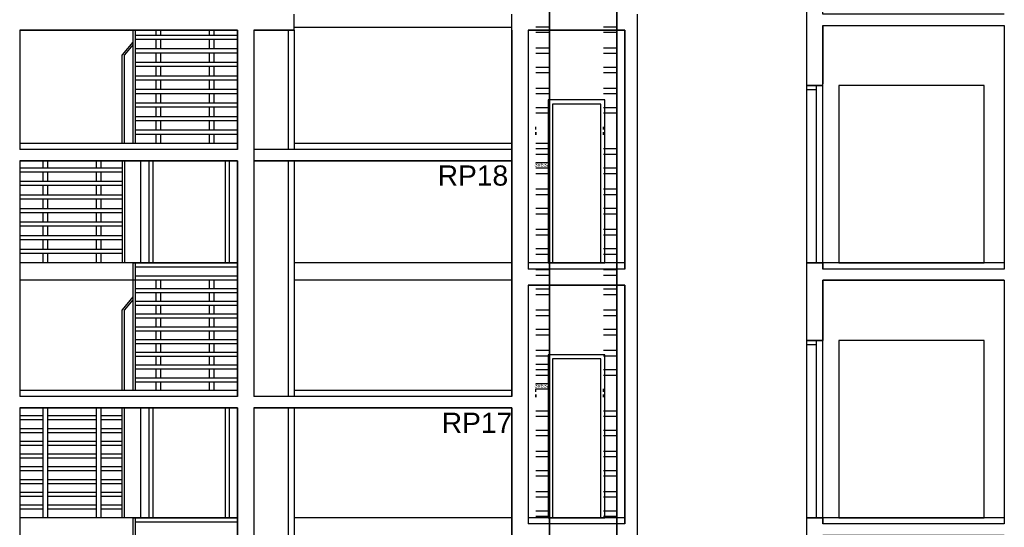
# Model space of a CAD drawing. Header units: millimetres. Extents: x 171 to 266814, y 44 to 350448.
# Tile 77 of 105: x 15024 to 27224, y 92812 to 99103. Entities that reach past the tile are written whole.
import ezdxf

# ---------------------------------------------------------------- set-up
doc = ezdxf.new("R2010")
doc.units = ezdxf.units.MM
doc.header["$LTSCALE"] = 100
doc.linetypes.add('ČÁRKOVANÁ', pattern=[19.05, 12.7, -6.35])
doc.layers.add('DVERE', color=7, linetype='Continuous', true_color=0xf00000)
for name, color, linetype in [('Elektro přívod', 1, 'Continuous'), ('Přípojnice', 202, 'Continuous'), ('TENKA', 253, 'Continuous'), ('TLUSTA', 2, 'Continuous'), ('ŽB', 3, 'Continuous')]:
    doc.layers.add(name, color=color, linetype=linetype)
doc.styles.add('arial', font='arial.ttf', dxfattribs={"width": 0.8, "height": 1})
doc.styles.get("Standard").update_dxf_attribs({"font": 'arial.ttf'})

msp = doc.modelspace()

# ---------------------------------------------------------------- linework, layer by layer
at = {"layer": 'DVERE', "color": 253}
for p, q in [((26973.671, 98288.396), (25173.671, 98288.396)), ((25173.671, 98288.396), (25173.671, 96088.396)), ((26973.671, 96088.396), (26973.671, 98288.396)), ((22273.674, 98108.396), (21573.674, 98108.396)), ((21573.674, 98108.396), (21573.674, 96088.396)), ((22273.674, 96088.396), (22273.674, 98108.396)), ((22223.674, 98058.396), (21623.674, 98058.396)), ((21623.674, 98058.396), (21623.674, 96088.396)), ((22223.674, 96088.396), (22223.674, 98058.396)), ((16523.671, 96088.396), (16523.671, 97353.396)), ((16623.671, 97353.396), (16623.671, 96088.396)), ((16673.671, 97353.396), (16673.671, 96088.396)), ((17573.671, 96088.396), (17573.671, 97353.396)), ((17623.671, 96088.396), (17623.671, 97353.396)), ((17723.671, 97353.396), (17723.671, 96088.396)), ((17723.671, 96088.396), (16523.671, 96088.396)), ((16623.671, 96088.396), (17623.671, 96088.396)), ((16673.671, 96088.396), (17573.671, 96088.396)), ((21573.674, 96088.396), (22273.674, 96088.396)), ((21623.674, 96088.396), (22223.674, 96088.396)), ((25173.671, 96088.396), (26973.671, 96088.396)), ((26973.671, 95128.396), (25173.671, 95128.396)), ((25173.671, 95128.396), (25173.671, 92928.396)), ((26973.671, 92928.396), (26973.671, 95128.396)), ((22273.674, 94948.396), (21573.674, 94948.396)), ((21573.674, 94948.396), (21573.674, 92928.396)), ((22273.674, 92928.396), (22273.674, 94948.396)), ((22223.674, 94898.396), (21623.674, 94898.396)), ((21623.674, 94898.396), (21623.674, 92928.396)), ((22223.674, 92928.396), (22223.674, 94898.396)), ((21573.674, 92928.396), (22273.674, 92928.396)), ((21623.674, 92928.396), (22223.674, 92928.396)), ((25173.671, 92928.396), (26973.671, 92928.396))]:
    msp.add_line(p, q, dxfattribs=at)
for points in [[(17723.671, 94293.396), (17723.671, 92928.396), (16523.671, 92928.396), (16523.671, 94293.396)], [(16623.671, 94293.396), (16623.671, 92928.396), (17623.671, 92928.396), (17623.671, 94293.396)], [(16673.671, 94293.396), (16673.671, 92928.396), (17573.671, 92928.396), (17573.671, 94293.396)]]:
    msp.add_lwpolyline(points, dxfattribs=at)
at = {"layer": 'Přípojnice'}
for p, q in [((21419.523, 99016.722, 32.182), (21586.523, 99016.722, 32.182)), ((21419.523, 98948.722, 32.182), (21586.523, 98948.722, 32.182)), ((22256.523, 99016.722, 32.182), (22423.523, 99016.722, 32.182)), ((22256.523, 98948.722, 32.182), (22423.523, 98948.722, 32.182)), ((21419.523, 98755.722, 100.182), (21586.523, 98755.722, 100.182)), ((22256.523, 98755.722, 100.182), (22423.523, 98755.722, 100.182)), ((21419.523, 98687.722, 100.182), (21586.523, 98687.722, 100.182)), ((22256.523, 98687.722, 100.182), (22423.523, 98687.722, 100.182)), ((21419.523, 98516.722, 32.182), (21586.523, 98516.722, 32.182)), ((22256.523, 98516.722, 32.182), (22423.523, 98516.722, 32.182)), ((21419.523, 98448.722, 32.182), (21586.523, 98448.722, 32.182)), ((22256.523, 98448.722, 32.182), (22423.523, 98448.722, 32.182)), ((21419.523, 98255.722, 100.182), (21586.523, 98255.722, 100.182)), ((22256.523, 98255.722, 100.182), (22423.523, 98255.722, 100.182)), ((21419.523, 98187.722, 100.182), (21586.523, 98187.722, 100.182)), ((22256.523, 98187.722, 100.182), (22423.523, 98187.722, 100.182)), ((21419.523, 98016.722, 32.182), (21586.523, 98016.722, 32.182)), ((22256.523, 98016.722, 32.182), (22423.523, 98016.722, 32.182)), ((21419.523, 97948.722, 32.182), (21586.523, 97948.722, 32.182)), ((22256.523, 97948.722, 32.182), (22423.523, 97948.722, 32.182)), ((21418.523, 97742.722, 66.182), (21418.523, 97776.722, 66.182)), ((21587.523, 97742.722, 66.182), (21587.523, 97776.722, 66.182)), ((22255.523, 97742.722, 66.182), (22255.523, 97776.722, 66.182)), ((22424.523, 97742.722, 66.182), (22424.523, 97776.722, 66.182)), ((21418.523, 97708.722, 49.182), (21418.523, 97674.722, 49.182)), ((21587.523, 97708.722, 49.182), (21587.523, 97674.722, 49.182)), ((22255.523, 97708.722, 49.182), (22255.523, 97674.722, 49.182)), ((22424.523, 97708.722, 49.182), (22424.523, 97674.722, 49.182)), ((21419.523, 97505.722, 100.182), (21586.523, 97505.722, 100.182)), ((22256.523, 97505.722, 100.182), (22423.523, 97505.722, 100.182)), ((21419.523, 97437.722, 100.182), (21586.523, 97437.722, 100.182)), ((22256.523, 97437.722, 100.182), (22423.523, 97437.722, 100.182)), ((21419.523, 97266.722, 32.182), (21586.523, 97266.722, 32.182)), ((22256.523, 97266.722, 32.182), (22423.523, 97266.722, 32.182)), ((21419.523, 97198.722, 32.182), (21586.523, 97198.722, 32.182)), ((22256.523, 97198.722, 32.182), (22423.523, 97198.722, 32.182)), ((21419.523, 97005.722, 100.182), (21586.523, 97005.722, 100.182)), ((22256.523, 97005.722, 100.182), (22423.523, 97005.722, 100.182)), ((21419.523, 96937.722, 100.182), (21586.523, 96937.722, 100.182)), ((22256.523, 96937.722, 100.182), (22423.523, 96937.722, 100.182)), ((21419.523, 96766.722, 32.182), (21586.523, 96766.722, 32.182)), ((22256.523, 96766.722, 32.182), (22423.523, 96766.722, 32.182)), ((21419.523, 96698.722, 32.182), (21586.523, 96698.722, 32.182)), ((22256.523, 96698.722, 32.182), (22423.523, 96698.722, 32.182)), ((21419.523, 96505.722, 100.182), (21586.523, 96505.722, 100.182)), ((22256.523, 96505.722, 100.182), (22423.523, 96505.722, 100.182)), ((21419.523, 96437.722, 100.182), (21586.523, 96437.722, 100.182)), ((22256.523, 96437.722, 100.182), (22423.523, 96437.722, 100.182)), ((21419.523, 96266.722, 32.182), (21586.523, 96266.722, 32.182)), ((22256.523, 96266.722, 32.182), (22423.523, 96266.722, 32.182)), ((21419.523, 96198.722, 32.182), (21586.523, 96198.722, 32.182)), ((22256.523, 96198.722, 32.182), (22423.523, 96198.722, 32.182)), ((21419.523, 96005.722, 100.182), (21586.523, 96005.722, 100.182)), ((21419.523, 95937.722, 100.182), (21586.523, 95937.722, 100.182)), ((22256.523, 96005.722, 100.182), (22423.523, 96005.722, 100.182)), ((22256.523, 95937.722, 100.182), (22423.523, 95937.722, 100.182)), ((21419.523, 95766.722, 32.182), (21586.523, 95766.722, 32.182)), ((21419.523, 95698.722, 32.182), (21586.523, 95698.722, 32.182)), ((22256.523, 95766.722, 32.182), (22423.523, 95766.722, 32.182)), ((22256.523, 95698.722, 32.182), (22423.523, 95698.722, 32.182)), ((21419.523, 95505.722, 100.182), (21586.523, 95505.722, 100.182)), ((21419.523, 95437.722, 100.182), (21586.523, 95437.722, 100.182)), ((22256.523, 95505.722, 100.182), (22423.523, 95505.722, 100.182)), ((22256.523, 95437.722, 100.182), (22423.523, 95437.722, 100.182)), ((21419.523, 95266.722, 32.182), (21586.523, 95266.722, 32.182)), ((21419.523, 95198.722, 32.182), (21586.523, 95198.722, 32.182)), ((22256.523, 95266.722, 32.182), (22423.523, 95266.722, 32.182)), ((22256.523, 95198.722, 32.182), (22423.523, 95198.722, 32.182)), ((21419.523, 95005.722, 100.182), (21586.523, 95005.722, 100.182)), ((21419.523, 94937.722, 100.182), (21586.523, 94937.722, 100.182)), ((22256.523, 95005.722, 100.182), (22423.523, 95005.722, 100.182)), ((22256.523, 94937.722, 100.182), (22423.523, 94937.722, 100.182)), ((21419.523, 94766.722, 32.182), (21586.523, 94766.722, 32.182)), ((21419.523, 94698.722, 32.182), (21586.523, 94698.722, 32.182)), ((22256.523, 94766.722, 32.182), (22423.523, 94766.722, 32.182)), ((22256.523, 94698.722, 32.182), (22423.523, 94698.722, 32.182)), ((21418.523, 94492.722, 66.182), (21418.523, 94526.722, 66.182)), ((21418.523, 94458.722, 49.182), (21418.523, 94424.722, 49.182)), ((21587.523, 94492.722, 66.182), (21587.523, 94526.722, 66.182)), ((21587.523, 94458.722, 49.182), (21587.523, 94424.722, 49.182)), ((22255.523, 94492.722, 66.182), (22255.523, 94526.722, 66.182)), ((22255.523, 94458.722, 49.182), (22255.523, 94424.722, 49.182)), ((22424.523, 94492.722, 66.182), (22424.523, 94526.722, 66.182)), ((22424.523, 94458.722, 49.182), (22424.523, 94424.722, 49.182)), ((21419.523, 94255.722, 100.182), (21586.523, 94255.722, 100.182)), ((21419.523, 94187.722, 100.182), (21586.523, 94187.722, 100.182)), ((22256.523, 94255.722, 100.182), (22423.523, 94255.722, 100.182)), ((22256.523, 94187.722, 100.182), (22423.523, 94187.722, 100.182)), ((21419.523, 94016.722, 32.182), (21586.523, 94016.722, 32.182)), ((21419.523, 93948.722, 32.182), (21586.523, 93948.722, 32.182)), ((22256.523, 94016.722, 32.182), (22423.523, 94016.722, 32.182)), ((22256.523, 93948.722, 32.182), (22423.523, 93948.722, 32.182)), ((21419.523, 93755.722, 100.182), (21586.523, 93755.722, 100.182)), ((22256.523, 93755.722, 100.182), (22423.523, 93755.722, 100.182)), ((21419.523, 93687.722, 100.182), (21586.523, 93687.722, 100.182)), ((22256.523, 93687.722, 100.182), (22423.523, 93687.722, 100.182)), ((21419.523, 93516.722, 32.182), (21586.523, 93516.722, 32.182)), ((22256.523, 93516.722, 32.182), (22423.523, 93516.722, 32.182)), ((21419.523, 93448.722, 32.182), (21586.523, 93448.722, 32.182)), ((22256.523, 93448.722, 32.182), (22423.523, 93448.722, 32.182)), ((21419.523, 93255.722, 100.182), (21586.523, 93255.722, 100.182)), ((22256.523, 93255.722, 100.182), (22423.523, 93255.722, 100.182)), ((21419.523, 93187.722, 100.182), (21586.523, 93187.722, 100.182)), ((22256.523, 93187.722, 100.182), (22423.523, 93187.722, 100.182)), ((21419.523, 93016.722, 32.182), (21586.523, 93016.722, 32.182)), ((22256.523, 93016.722, 32.182), (22423.523, 93016.722, 32.182)), ((21419.523, 92948.722, 32.182), (21586.523, 92948.722, 32.182)), ((22256.523, 92948.722, 32.182), (22423.523, 92948.722, 32.182))]:
    msp.add_line(p, q, dxfattribs=at)
at = {"layer": 'Přípojnice', "color": 3}
for p, q in [((21419.523, 97573.722, 200.364), (21586.523, 97573.722, 200.364)), ((21419.523, 97505.722, 200.364), (21586.523, 97505.722, 200.364)), ((21419.523, 97334.722, 132.364), (21586.523, 97334.722, 132.364)), ((21419.523, 97266.722, 132.364), (21586.523, 97266.722, 132.364)), ((21419.523, 94834.722, 132.364), (21586.523, 94834.722, 132.364)), ((21419.523, 94766.722, 132.364), (21586.523, 94766.722, 132.364)), ((21419.523, 94595.722, 64.364), (21586.523, 94595.722, 64.364)), ((21419.523, 94527.722, 64.364), (21586.523, 94527.722, 64.364))]:
    msp.add_line(p, q, dxfattribs=at)
at = {"layer": 'Přípojnice'}
for points in [[(21587.523, 97725.722, 32.182), (21587.523, 100975.722, 32.182), (21587.523, 100975.722, 100.182), (21587.523, 97725.722, 100.182)], [(22424.523, 97725.722, 32.182), (22424.523, 100975.722, 32.182), (22424.523, 100975.722, 100.182), (22424.523, 97725.722, 100.182)], [(21587.523, 94475.722, 32.182), (21587.523, 97725.722, 32.182), (21587.523, 97725.722, 100.182), (21587.523, 94475.722, 100.182)], [(22424.523, 94475.722, 32.182), (22424.523, 97725.722, 32.182), (22424.523, 97725.722, 100.182), (22424.523, 94475.722, 100.182)], [(21587.523, 91225.722, 32.182), (21587.523, 94475.722, 32.182), (21587.523, 94475.722, 100.182), (21587.523, 91225.722, 100.182)], [(22424.523, 91225.722, 32.182), (22424.523, 94475.722, 32.182), (22424.523, 94475.722, 100.182), (22424.523, 91225.722, 100.182)]]:
    msp.add_polyline3d(points, dxfattribs=at)
at = {"layer": 'Přípojnice', "extrusion": (1, 2.02067e-15, -6.12323e-17)}
for centre in [(97691.722, 66.182, 21418.523), (97691.722, 66.182, 21587.523), (97691.722, 66.182, 22255.523), (97691.722, 66.182, 22424.523)]:
    msp.add_circle(centre, 17, dxfattribs=at)
at = {"layer": 'Přípojnice', "extrusion": (1, 1.8982e-15, -6.12323e-17)}
for centre in [(94441.722, 66.182, 21418.523), (94441.722, 66.182, 21587.523), (94441.722, 66.182, 22255.523), (94441.722, 66.182, 22424.523)]:
    msp.add_circle(centre, 17, dxfattribs=at)
at = {"layer": 'TENKA', "color": 253}
for p, q in [((16423.671, 98973.396), (16423.671, 97568.396)), ((16453.671, 98973.396), (16453.671, 97568.396)), ((16713.671, 98912.396), (16713.671, 98973.396)), ((16773.671, 98912.396), (16773.671, 98973.396)), ((17373.671, 98912.396), (17373.671, 98973.396)), ((17433.671, 98912.396), (17433.671, 98973.396)), ((16423.671, 98826.396), (16293.671, 98668.396)), ((16453.671, 98912.396), (17723.671, 98912.396)), ((16453.671, 98862.396), (17723.671, 98862.396)), ((16713.671, 98744.396), (16713.671, 98862.396)), ((16773.671, 98744.396), (16773.671, 98862.396)), ((17373.671, 98744.396), (17373.671, 98862.396)), ((17433.671, 98744.396), (17433.671, 98862.396)), ((16423.671, 98789.934), (16323.671, 98668.396)), ((16453.671, 98744.396), (17723.671, 98744.396)), ((16293.671, 97568.396), (16293.671, 98668.396)), ((16323.671, 97568.396), (16323.671, 98668.396)), ((16453.671, 98694.396), (17723.671, 98694.396)), ((16453.671, 98576.396), (17723.671, 98576.396)), ((16713.671, 98576.396), (16713.671, 98694.396)), ((16773.671, 98576.396), (16773.671, 98694.396)), ((17373.671, 98576.396), (17373.671, 98694.396)), ((17433.671, 98576.396), (17433.671, 98694.396)), ((16453.671, 98526.396), (17723.671, 98526.396)), ((16713.671, 98408.396), (16713.671, 98526.396)), ((16773.671, 98408.396), (16773.671, 98526.396)), ((17373.671, 98408.396), (17373.671, 98526.396)), ((17433.671, 98408.396), (17433.671, 98526.396)), ((16453.671, 98408.396), (17723.671, 98408.396)), ((16453.671, 98358.396), (17723.671, 98358.396)), ((16713.671, 98240.396), (16713.671, 98358.396)), ((16773.671, 98240.396), (16773.671, 98358.396)), ((17373.671, 98240.396), (17373.671, 98358.396)), ((17433.671, 98240.396), (17433.671, 98358.396)), ((16453.671, 98240.396), (17723.671, 98240.396)), ((24773.671, 98308.396), (24773.671, 98258.396)), ((24898.671, 98288.396), (24773.671, 98288.396)), ((24898.671, 98288.396), (24773.671, 98288.396)), ((24973.671, 98288.396), (24773.671, 98288.396)), ((24773.671, 98288.396), (24773.671, 96088.396)), ((24773.671, 98238.396), (24898.671, 98238.396)), ((24898.671, 98258.396), (24898.671, 98288.396)), ((24898.671, 96088.396), (24898.671, 98288.396)), ((24973.671, 96088.396), (24973.671, 98308.396)), ((16453.671, 98190.396), (17723.671, 98190.396)), ((16713.671, 98072.396), (16713.671, 98190.396)), ((16773.671, 98072.396), (16773.671, 98190.396)), ((17373.671, 98072.396), (17373.671, 98190.396)), ((17433.671, 98072.396), (17433.671, 98190.396)), ((24773.671, 98108.396), (24773.671, 98058.396)), ((24898.671, 98058.396), (24898.671, 98108.396)), ((16453.671, 98072.396), (17723.671, 98072.396)), ((16453.671, 98022.396), (17723.671, 98022.396)), ((16713.671, 97904.396), (16713.671, 98022.396)), ((16773.671, 97904.396), (16773.671, 98022.396)), ((17373.671, 97904.396), (17373.671, 98022.396)), ((17433.671, 97904.396), (17433.671, 98022.396)), ((16453.671, 97904.396), (17723.671, 97904.396)), ((16453.671, 97854.396), (17723.671, 97854.396)), ((16713.671, 97736.396), (16713.671, 97854.396)), ((16773.671, 97736.396), (16773.671, 97854.396)), ((17373.671, 97736.396), (17373.671, 97854.396)), ((17433.671, 97736.396), (17433.671, 97854.396)), ((16453.671, 97736.396), (17723.671, 97736.396)), ((16453.671, 97686.396), (17723.671, 97686.396)), ((16713.671, 97568.396), (16713.671, 97686.396)), ((16773.671, 97568.396), (16773.671, 97686.396)), ((17373.671, 97568.396), (17373.671, 97686.396)), ((17433.671, 97568.396), (17433.671, 97686.396)), ((17723.671, 97493.396), (15023.671, 97493.396)), ((21123.671, 97493.396), (18423.671, 97493.396)), ((16293.671, 97264.396), (15023.671, 97264.396)), ((15313.671, 97264.396), (15313.671, 97353.396)), ((15373.671, 97264.396), (15373.671, 97353.396)), ((15973.671, 97264.396), (15973.671, 97353.396)), ((16033.671, 97264.396), (16033.671, 97353.396)), ((16293.671, 97353.396), (16293.671, 96088.396)), ((16323.671, 97353.396), (16323.671, 96088.396)), ((16293.671, 97214.396), (15023.671, 97214.396)), ((15313.671, 97096.396), (15313.671, 97214.396)), ((15373.671, 97096.396), (15373.671, 97214.396)), ((15973.671, 97096.396), (15973.671, 97214.396)), ((16033.671, 97096.396), (16033.671, 97214.396)), ((16293.671, 97096.396), (15023.671, 97096.396)), ((16293.671, 97046.396), (15023.671, 97046.396)), ((15313.671, 96928.396), (15313.671, 97046.396)), ((15373.671, 96928.396), (15373.671, 97046.396)), ((15973.671, 96928.396), (15973.671, 97046.396)), ((16033.671, 96928.396), (16033.671, 97046.396)), ((16293.671, 96928.396), (15023.671, 96928.396)), ((16293.671, 96878.396), (15023.671, 96878.396)), ((15313.671, 96760.396), (15313.671, 96878.396)), ((15373.671, 96760.396), (15373.671, 96878.396)), ((15973.671, 96760.396), (15973.671, 96878.396)), ((16033.671, 96760.396), (16033.671, 96878.396)), ((16293.671, 96760.396), (15023.671, 96760.396)), ((16293.671, 96710.396), (15023.671, 96710.396)), ((15313.671, 96592.396), (15313.671, 96710.396)), ((15373.671, 96592.396), (15373.671, 96710.396)), ((15973.671, 96592.396), (15973.671, 96710.396)), ((16033.671, 96592.396), (16033.671, 96710.396)), ((16293.671, 96592.396), (15023.671, 96592.396)), ((16293.671, 96542.396), (15023.671, 96542.396)), ((15313.671, 96424.396), (15313.671, 96542.396)), ((15373.671, 96424.396), (15373.671, 96542.396)), ((15973.671, 96424.396), (15973.671, 96542.396)), ((16033.671, 96424.396), (16033.671, 96542.396)), ((16293.671, 96424.396), (15023.671, 96424.396)), ((16293.671, 96374.396), (15023.671, 96374.396)), ((15313.671, 96256.396), (15313.671, 96374.396)), ((15373.671, 96256.396), (15373.671, 96374.396)), ((15973.671, 96256.396), (15973.671, 96374.396)), ((16033.671, 96256.396), (16033.671, 96374.396)), ((16293.671, 96256.396), (15023.671, 96256.396)), ((16293.671, 96206.396), (15023.671, 96206.396)), ((15313.671, 96088.396), (15313.671, 96206.396)), ((15373.671, 96088.396), (15373.671, 96206.396)), ((15973.671, 96088.396), (15973.671, 96206.396)), ((16033.671, 96088.396), (16033.671, 96206.396)), ((16423.671, 96088.396), (15023.671, 96088.396)), ((17723.671, 96088.396), (15023.671, 96088.396)), ((16423.671, 96088.396), (17723.671, 96088.396)), ((16423.671, 96088.396), (16423.671, 94508.396)), ((16453.671, 96088.396), (16453.671, 94508.396)), ((16453.671, 96038.396), (17723.671, 96038.396)), ((24773.671, 96088.396), (24973.671, 96088.396)), ((24973.671, 96088.396), (24973.671, 96013.396)), ((16453.671, 95930.396), (17723.671, 95930.396)), ((22523.671, 96013.396), (21323.671, 96013.396)), ((27223.671, 96013.396), (24973.671, 96013.396)), ((16423.671, 95873.396), (15023.671, 95873.396)), ((17723.671, 95873.396), (15023.671, 95873.396)), ((16453.671, 95880.396), (17723.671, 95880.396)), ((16453.671, 95772.396), (17723.671, 95772.396)), ((16713.671, 95772.396), (16713.671, 95880.396)), ((16773.671, 95772.396), (16773.671, 95880.396)), ((17373.671, 95772.396), (17373.671, 95880.396)), ((17433.671, 95772.396), (17433.671, 95880.396)), ((16423.671, 95666.396), (16293.671, 95508.396)), ((16453.671, 95722.396), (17723.671, 95722.396)), ((16713.671, 95614.396), (16713.671, 95722.396)), ((16773.671, 95614.396), (16773.671, 95722.396)), ((17373.671, 95614.396), (17373.671, 95722.396)), ((17433.671, 95614.396), (17433.671, 95722.396)), ((16423.671, 95629.934), (16323.671, 95508.396)), ((16453.671, 95614.396), (17723.671, 95614.396)), ((16453.671, 95564.396), (17723.671, 95564.396)), ((16713.671, 95456.396), (16713.671, 95564.396)), ((16773.671, 95456.396), (16773.671, 95564.396)), ((17373.671, 95456.396), (17373.671, 95564.396)), ((17433.671, 95456.396), (17433.671, 95564.396)), ((16293.671, 94508.396), (16293.671, 95508.396)), ((16323.671, 94508.396), (16323.671, 95508.396)), ((16453.671, 95456.396), (17723.671, 95456.396)), ((16453.671, 95406.396), (17723.671, 95406.396)), ((16713.671, 95298.396), (16713.671, 95406.396)), ((16773.671, 95298.396), (16773.671, 95406.396)), ((17373.671, 95298.396), (17373.671, 95406.396)), ((17433.671, 95298.396), (17433.671, 95406.396)), ((16453.671, 95298.396), (17723.671, 95298.396)), ((16453.671, 95248.396), (17723.671, 95248.396)), ((16713.671, 95140.396), (16713.671, 95248.396)), ((16773.671, 95140.396), (16773.671, 95248.396)), ((17373.671, 95140.396), (17373.671, 95248.396)), ((17433.671, 95140.396), (17433.671, 95248.396)), ((16453.671, 95140.396), (17723.671, 95140.396)), ((16453.671, 95090.396), (17723.671, 95090.396)), ((16713.671, 94982.396), (16713.671, 95090.396)), ((16773.671, 94982.396), (16773.671, 95090.396)), ((17373.671, 94982.396), (17373.671, 95090.396)), ((17433.671, 94982.396), (17433.671, 95090.396)), ((24898.671, 95128.396), (24773.671, 95128.396)), ((24973.671, 95128.396), (24773.671, 95128.396)), ((24773.671, 95128.396), (24773.671, 92928.396)), ((24773.671, 95078.396), (24898.671, 95078.396)), ((24898.671, 92928.396), (24898.671, 95128.396)), ((24973.671, 92928.396), (24973.671, 95128.396)), ((16453.671, 94982.396), (17723.671, 94982.396)), ((16453.671, 94932.396), (17723.671, 94932.396)), ((16713.671, 94824.396), (16713.671, 94932.396)), ((16773.671, 94824.396), (16773.671, 94932.396)), ((17373.671, 94824.396), (17373.671, 94932.396)), ((17433.671, 94824.396), (17433.671, 94932.396)), ((24773.671, 94948.396), (24773.671, 94898.396)), ((24898.671, 94898.396), (24898.671, 94948.396)), ((16453.671, 94824.396), (17723.671, 94824.396)), ((16453.671, 94774.396), (17723.671, 94774.396)), ((16713.671, 94666.396), (16713.671, 94774.396)), ((16773.671, 94666.396), (16773.671, 94774.396)), ((17373.671, 94666.396), (17373.671, 94774.396)), ((17433.671, 94666.396), (17433.671, 94774.396)), ((16453.671, 94666.396), (17723.671, 94666.396)), ((16453.671, 94616.396), (17723.671, 94616.396)), ((16713.671, 94508.396), (16713.671, 94616.396)), ((16773.671, 94508.396), (16773.671, 94616.396)), ((17373.671, 94508.396), (17373.671, 94616.396)), ((17433.671, 94508.396), (17433.671, 94616.396)), ((17723.671, 94433.396), (15023.671, 94433.396)), ((21123.671, 94433.396), (18423.671, 94433.396)), ((17723.671, 92928.396), (15023.671, 92928.396)), ((22523.671, 92853.396), (21323.671, 92853.396)), ((24773.671, 92928.396), (24973.671, 92928.396)), ((24973.671, 92928.396), (24973.671, 92853.396)), ((27223.671, 92853.396), (24973.671, 92853.396))]:
    msp.add_line(p, q, dxfattribs=at)
at = {"layer": 'TENKA', "color": 253, "linetype": 'ČÁRKOVANÁ', "ltscale": 10}
for p, q in [((21123.671, 99005.896), (18423.671, 99005.896)), ((21123.671, 96088.396), (18423.671, 96088.396)), ((21123.671, 95873.396), (18423.671, 95873.396)), ((21123.671, 92928.396), (18423.671, 92928.396))]:
    msp.add_line(p, q, dxfattribs=at)
at = {"layer": 'TENKA', "color": 253}
for points in [[(15313.671, 94192.396), (15023.671, 94192.396)], [(15313.671, 92928.396), (15313.671, 94293.396)], [(15373.671, 92928.396), (15373.671, 94293.396)], [(15973.671, 94192.396), (15373.671, 94192.396)], [(15973.671, 92928.396), (15973.671, 94293.396)], [(16033.671, 92928.396), (16033.671, 94293.396)], [(16293.671, 94192.396), (16033.671, 94192.396)], [(16293.671, 92928.396), (16293.671, 94293.396)], [(16323.671, 92928.396), (16323.671, 94293.396)], [(15313.671, 94142.396), (15023.671, 94142.396)], [(15973.671, 94142.396), (15373.671, 94142.396)], [(16293.671, 94142.396), (16033.671, 94142.396)], [(15313.671, 94034.396), (15023.671, 94034.396)], [(15313.671, 93984.396), (15023.671, 93984.396)], [(15973.671, 94034.396), (15373.671, 94034.396)], [(15973.671, 93984.396), (15373.671, 93984.396)], [(16293.671, 94034.396), (16033.671, 94034.396)], [(16293.671, 93984.396), (16033.671, 93984.396)], [(15313.671, 93876.396), (15023.671, 93876.396)], [(15313.671, 93826.396), (15023.671, 93826.396)], [(15973.671, 93876.396), (15373.671, 93876.396)], [(15973.671, 93826.396), (15373.671, 93826.396)], [(16293.671, 93876.396), (16033.671, 93876.396)], [(16293.671, 93826.396), (16033.671, 93826.396)], [(15313.671, 93718.396), (15023.671, 93718.396)], [(15973.671, 93718.396), (15373.671, 93718.396)], [(16293.671, 93718.396), (16033.671, 93718.396)], [(15313.671, 93668.396), (15023.671, 93668.396)], [(15973.671, 93668.396), (15373.671, 93668.396)], [(16293.671, 93668.396), (16033.671, 93668.396)], [(15313.671, 93560.396), (15023.671, 93560.396)], [(15313.671, 93510.396), (15023.671, 93510.396)], [(15973.671, 93560.396), (15373.671, 93560.396)], [(15973.671, 93510.396), (15373.671, 93510.396)], [(16293.671, 93560.396), (16033.671, 93560.396)], [(16293.671, 93510.396), (16033.671, 93510.396)], [(15313.671, 93402.396), (15023.671, 93402.396)], [(15313.671, 93352.396), (15023.671, 93352.396)], [(15973.671, 93402.396), (15373.671, 93402.396)], [(15973.671, 93352.396), (15373.671, 93352.396)], [(16293.671, 93402.396), (16033.671, 93402.396)], [(16293.671, 93352.396), (16033.671, 93352.396)], [(15313.671, 93244.396), (15023.671, 93244.396)], [(15973.671, 93244.396), (15373.671, 93244.396)], [(16293.671, 93244.396), (16033.671, 93244.396)], [(15313.671, 93194.396), (15023.671, 93194.396)], [(15313.671, 93086.396), (15023.671, 93086.396)], [(15973.671, 93194.396), (15373.671, 93194.396)], [(15973.671, 93086.396), (15373.671, 93086.396)], [(16293.671, 93194.396), (16033.671, 93194.396)], [(16293.671, 93086.396), (16033.671, 93086.396)], [(15313.671, 93036.396), (15023.671, 93036.396)], [(15973.671, 93036.396), (15373.671, 93036.396)], [(16293.671, 93036.396), (16033.671, 93036.396)], [(16423.671, 92928.396), (15023.671, 92928.396)], [(16423.671, 92928.396), (16423.671, 91348.396)], [(16423.671, 92928.396), (17723.671, 92928.396)], [(16453.671, 92928.396), (16453.671, 91348.396)], [(16453.671, 92878.396), (17723.671, 92878.396)]]:
    msp.add_lwpolyline(points, dxfattribs=at)
at = {"layer": 'TLUSTA', "color": 253}
for p, q in [((15023.671, 98973.396), (15023.671, 97493.396)), ((17723.671, 98973.396), (15023.671, 98973.396)), ((17723.671, 98973.396), (17723.671, 97493.396)), ((17923.671, 98973.396), (17923.671, 94433.396)), ((18423.671, 98973.396), (17923.671, 98973.396)), ((18348.671, 98973.396), (18348.671, 97693.396)), ((18423.671, 98973.396), (18423.671, 97693.396)), ((21123.671, 98973.396), (21123.671, 94433.396)), ((21123.671, 98973.396), (21123.671, 94433.396)), ((22523.671, 98973.396), (21323.671, 98973.396)), ((21323.671, 98973.396), (21323.671, 96013.396)), ((22523.671, 98973.396), (22523.671, 96013.396)), ((24973.671, 99033.396), (24973.671, 98308.396)), ((24773.671, 98288.396), (24973.671, 98288.396)), ((18348.671, 97693.396), (18348.671, 97493.396)), ((18423.671, 97693.396), (18423.671, 97493.396)), ((17723.671, 97568.396), (15023.671, 97568.396)), ((21123.671, 97568.396), (18423.671, 97568.396)), ((17723.671, 97353.396), (15023.671, 97353.396)), ((15023.671, 97353.396), (15023.671, 94433.396)), ((17723.671, 97353.396), (17723.671, 94433.396)), ((21123.671, 97353.396), (17923.671, 97353.396)), ((18348.671, 97353.396), (18348.671, 94433.396)), ((18423.671, 97353.396), (18423.671, 94433.396)), ((22523.671, 96088.396), (21323.671, 96088.396)), ((24773.671, 96088.396), (24773.671, 95128.396)), ((27223.671, 96088.396), (24773.671, 96088.396)), ((21323.671, 95813.396), (21323.671, 92853.396)), ((22523.671, 95813.396), (21323.671, 95813.396)), ((22523.671, 95813.396), (22523.671, 92853.396)), ((27223.671, 95873.396), (24973.671, 95873.396)), ((24973.671, 95873.396), (24973.671, 95128.396)), ((24773.671, 95128.396), (24973.671, 95128.396)), ((17723.671, 94508.396), (15023.671, 94508.396)), ((18423.671, 94433.396), (17923.671, 94433.396)), ((21123.671, 94508.396), (18423.671, 94508.396)), ((17723.671, 94293.396), (15023.671, 94293.396)), ((15023.671, 94293.396), (15023.671, 91273.396)), ((17723.671, 94293.396), (17723.671, 91273.396)), ((21123.671, 94293.396), (17923.671, 94293.396)), ((17923.671, 94293.396), (17923.671, 91273.396)), ((18348.671, 94293.396), (18348.671, 91273.396)), ((18423.671, 94293.396), (18423.671, 91273.396)), ((21123.671, 94293.396), (21123.671, 91273.396)), ((21123.671, 94293.396), (21123.671, 91273.396)), ((22523.671, 92928.396), (21323.671, 92928.396)), ((24773.671, 92928.396), (24773.671, 91968.396)), ((27223.671, 92928.396), (24973.671, 92928.396))]:
    msp.add_line(p, q, dxfattribs=at)
at = {"layer": 'ŽB', "color": 253}
for p, q in [((18423.671, 98973.396), (18423.671, 99173.396)), ((21123.671, 98973.396), (21123.671, 99173.396)), ((22673.671, 99173.396), (22673.671, 30608.396)), ((27223.671, 99033.396), (27223.671, 96013.396)), ((27223.671, 95873.396), (27223.671, 92853.396))]:
    msp.add_line(p, q, dxfattribs=at)
for points in [[(27223.671, 99173.396), (24973.671, 99173.396), (24973.671, 99248.396), (24773.671, 99248.396), (24773.671, 98288.396), (24773.671, 98288.396), (24973.671, 98288.396), (24973.671, 99033.396), (27223.671, 99033.396)], [(15023.671, 98973.396), (17723.671, 98973.396)], [(15023.671, 98973.396), (15023.671, 97493.396)], [(17723.671, 97493.396), (17723.671, 98973.396)], [(17923.671, 98973.396), (18423.671, 98973.396)], [(17923.671, 98973.396), (17923.671, 94433.396)], [(21123.671, 94433.396), (21123.671, 98973.396)], [(21323.671, 98973.396), (22523.671, 98973.396)], [(21323.671, 98973.396), (21323.671, 96013.396)], [(22523.671, 96013.396), (22523.671, 98973.396)], [(22673.671, 98973.396), (22673.671, 32908.396), (22523.671, 32908.396), (22523.671, 36143.396)], [(27223.671, 99033.396), (27223.671, 96013.396)], [(17723.671, 97493.396), (17723.671, 97493.396), (15023.671, 97493.396)], [(21123.671, 97493.396), (17923.671, 97493.396)], [(15023.671, 97353.396), (15023.671, 94433.396)], [(15023.671, 97353.396), (17723.671, 97353.396)], [(17723.671, 94433.396), (17723.671, 97353.396)], [(17923.671, 97353.396), (21123.671, 97353.396)], [(27223.671, 96013.396), (24973.671, 96013.396), (24973.671, 96088.396), (24773.671, 96088.396), (24773.671, 95128.396), (24773.671, 95128.396), (24973.671, 95128.396), (24973.671, 95873.396), (27223.671, 95873.396)], [(22523.671, 96013.396), (21323.671, 96013.396)], [(21323.671, 95813.396), (21323.671, 92853.396)], [(21323.671, 95813.396), (22523.671, 95813.396)], [(22523.671, 92853.396), (22523.671, 95813.396)], [(27223.671, 95873.396), (27223.671, 92853.396)], [(17723.671, 94433.396), (17723.671, 94433.396), (15023.671, 94433.396)], [(21123.671, 94433.396), (17923.671, 94433.396)], [(15023.671, 94293.396), (15023.671, 91273.396)], [(15023.671, 94293.396), (17723.671, 94293.396)], [(17723.671, 91273.396), (17723.671, 94293.396)], [(17923.671, 94293.396), (17923.671, 91273.396)], [(17923.671, 94293.396), (21123.671, 94293.396)], [(21123.671, 91273.396), (21123.671, 94293.396)], [(22523.671, 92853.396), (21323.671, 92853.396)], [(27223.671, 92853.396), (24973.671, 92853.396), (24973.671, 92928.396), (24773.671, 92928.396), (24773.671, 91968.396), (24773.671, 91968.396), (24973.671, 91968.396), (24973.671, 92713.396), (27223.671, 92713.396)]]:
    msp.add_lwpolyline(points, dxfattribs=at)

# ---------------------------------------------------------------- texts
at = {"layer": 'Elektro přívod', "lineweight": -3, "char_height": 250, "width": 62288.13584, "attachment_point": 1}
for s, insert in [('RP18', (20202.647, 97296.967)), ('RP17', (20252.975, 94232.489))]:
    msp.add_mtext(s, dxfattribs=dict(at, insert=insert))
at = {"layer": 'Přípojnice', "color": 3, "style": 'arial'}
for p in [(21403.148, 97280.837, 200.364), (21403.148, 94541.837, 132.364)]:
    msp.add_text('3x63A', height=50, dxfattribs=at).set_placement(p)

doc.saveas('drawing.dxf')
